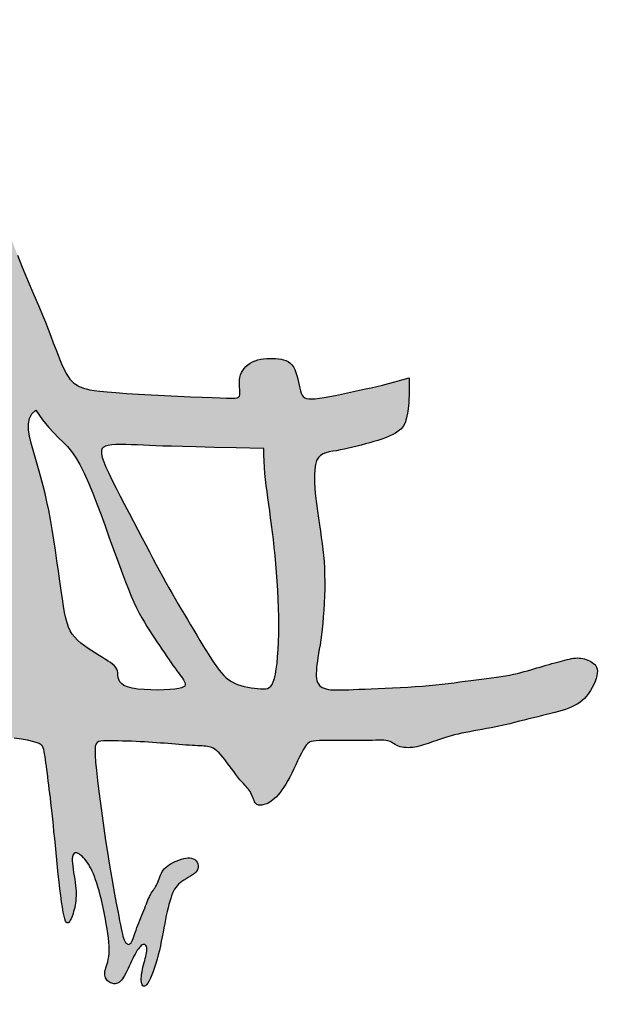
# Model space of a CAD drawing. Extents: x -424536 to -66822, y 139826 to 492209.
# Tile 39 of 69: x -143882 to -143104, y 145488 to 146814. Entities that reach past the tile are written whole.
import ezdxf

# ---------------------------------------------------------------- set-up
doc = ezdxf.new("R2010")
doc.units = 0
doc.header["$LTSCALE"] = 1000
doc.header["$MEASUREMENT"] = 0
doc.layers.add('签名', color=3, linetype='Continuous')

# ---------------------------------------------------------------- blocks, each defined once
blk = doc.blocks.new('zhy')
h = blk.add_hatch(color=256)
h.paths.add_polyline_path([(2587.945, 944.063), (2587.989, 944.38), (2588.057, 944.827), (2588.16, 945.306), (2588.299, 945.533), (2588.469, 945.587), (2588.677, 945.622), (2588.914, 945.656), (2589.181, 945.692), (2589.419, 945.723), (2589.688, 945.757), (2589.985, 945.794), (2590.326, 945.836), (2590.712, 945.881), (2591.036, 945.916), (2591.273, 945.941), (2591.524, 945.967), (2591.788, 945.993), (2592.062, 946.021), (2592.345, 946.049), (2592.634, 946.078), (2592.928, 946.107), (2593.226, 946.138), (2593.524, 946.169), (2593.818, 946.201), (2594.102, 946.234), (2594.372, 946.267), (2594.623, 946.3), (2594.848, 946.333), (2595.043, 946.366), (2595.203, 946.4), (2595.323, 946.433), (2595.407, 946.466), (2595.459, 946.498), (2595.482, 946.53), (2595.48, 946.562), (2595.459, 946.593), (2595.421, 946.624), (2595.371, 946.655), (2595.313, 946.684), (2595.248, 946.713), (2595.177, 946.74), (2595.101, 946.767), (2595.021, 946.791), (2594.937, 946.813), (2594.852, 946.833), (2594.764, 946.851), (2594.677, 946.866), (2594.587, 946.877), (2594.495, 946.886), (2594.4, 946.89), (2594.301, 946.891), (2594.196, 946.888), (2594.084, 946.88), (2593.965, 946.868), (2593.838, 946.852), (2593.706, 946.832), (2593.571, 946.81), (2593.254, 946.759), (2592.885, 946.719), (2592.621, 946.789), (2592.649, 946.966), (2592.771, 947.127), (2592.964, 947.298), (2593.2, 947.455), (2593.434, 947.57), (2593.663, 947.661), (2593.938, 947.752), (2594.269, 947.846), (2594.638, 947.937), (2595.029, 948.024), (2595.431, 948.102), (2595.82, 948.167), (2596.185, 948.213), (2596.514, 948.234), (2596.783, 948.227), (2597.001, 948.19), (2597.162, 948.144), (2597.297, 948.099), (2597.365, 948.078), (2597.428, 948.062), (2597.49, 948.054), (2597.548, 948.052), (2597.604, 948.058), (2597.657, 948.069), (2597.706, 948.087), (2597.752, 948.11), (2597.793, 948.138), (2597.83, 948.17), (2597.863, 948.207), (2597.89, 948.247), (2597.913, 948.29), (2597.93, 948.335), (2597.941, 948.382), (2597.947, 948.428), (2597.947, 948.475), (2597.94, 948.52), (2597.927, 948.564), (2597.907, 948.606), (2597.88, 948.647), (2597.844, 948.688), (2597.8, 948.729), (2597.746, 948.771), (2597.683, 948.813), (2597.61, 948.857), (2597.526, 948.902), (2597.434, 948.949), (2597.336, 948.997), (2597.234, 949.045), (2596.975, 949.168), (2596.732, 949.289), (2596.443, 949.466), (2596.326, 949.649), (2596.442, 949.762), (2596.619, 949.765), (2596.793, 949.729), (2596.92, 949.697), (2597.003, 949.675), (2597.091, 949.651), (2597.183, 949.628), (2597.277, 949.605), (2597.372, 949.584), (2597.467, 949.565), (2597.56, 949.55), (2597.649, 949.539), (2597.734, 949.533), (2597.813, 949.533), (2597.884, 949.539), (2597.946, 949.552), (2597.995, 949.572), (2598.031, 949.597), (2598.05, 949.628), (2598.051, 949.664), (2598.031, 949.705), (2597.988, 949.751), (2597.921, 949.8), (2597.831, 949.853), (2597.721, 949.908), (2597.593, 949.965), (2597.451, 950.021), (2597.296, 950.076), (2597.13, 950.13), (2596.957, 950.18), (2596.779, 950.227), (2596.597, 950.27), (2596.413, 950.31), (2596.228, 950.348), (2596.044, 950.384), (2595.861, 950.418), (2595.559, 950.475), (2595.249, 950.536), (2594.941, 950.603), (2594.666, 950.674), (2594.364, 950.766), (2594.104, 950.886), (2593.91, 951.04), (2593.78, 951.215), (2593.696, 951.355), (2593.644, 951.444), (2593.591, 951.532), (2593.537, 951.615), (2593.481, 951.69), (2593.421, 951.753), (2593.358, 951.802), (2593.29, 951.832), (2593.22, 951.846), (2593.15, 951.844), (2593.083, 951.828), (2593.019, 951.798), (2592.963, 951.757), (2592.916, 951.706), (2592.88, 951.646), (2592.858, 951.579), (2592.848, 951.505), (2592.848, 951.426), (2592.858, 951.343), (2592.876, 951.258), (2592.9, 951.171), (2592.93, 951.083), (2592.962, 950.996), (2592.998, 950.912), (2593.035, 950.83), (2593.076, 950.751), (2593.119, 950.677), (2593.166, 950.607), (2593.218, 950.542), (2593.273, 950.484), (2593.334, 950.433), (2593.4, 950.389), (2593.469, 950.351), (2593.541, 950.317), (2593.615, 950.288), (2593.688, 950.261), (2593.892, 950.187), (2594.045, 950.099), (2594.172, 950.011), (2594.226, 949.974), (2594.282, 949.939), (2594.341, 949.904), (2594.405, 949.871), (2594.474, 949.838), (2594.547, 949.807), (2594.624, 949.775), (2594.706, 949.744), (2594.791, 949.711), (2594.981, 949.638), (2595.169, 949.562), (2595.27, 949.521), (2595.372, 949.479), (2595.474, 949.438), (2595.575, 949.398), (2595.674, 949.359), (2595.771, 949.323), (2595.865, 949.29), (2596.138, 949.195), (2596.388, 949.078), (2596.31, 948.91), (2596.113, 948.813), (2595.895, 948.756), (2595.664, 948.708), (2595.398, 948.658), (2595.207, 948.621), (2594.99, 948.58), (2594.745, 948.533), (2594.471, 948.481), (2594.165, 948.425), (2593.828, 948.364), (2593.458, 948.3), (2593.054, 948.232), (2592.615, 948.162), (2592.141, 948.089), (2591.644, 948.015), (2591.139, 947.943), (2590.638, 947.875), (2590.156, 947.812), (2589.707, 947.757), (2589.304, 947.713), (2588.782, 947.663), (2588.29, 947.654), (2588.133, 947.766), (2588.103, 947.918), (2588.098, 948.188), (2588.101, 948.507), (2588.109, 948.864), (2588.123, 949.232), (2588.14, 949.579), (2588.159, 949.909), (2588.181, 950.224), (2588.204, 950.526), (2588.224, 950.769), (2588.236, 950.919), (2588.248, 951.066), (2588.259, 951.208), (2588.269, 951.345), (2588.279, 951.476), (2588.287, 951.598), (2588.294, 951.712), (2588.298, 951.816), (2588.31, 952.096), (2588.338, 952.326), (2588.426, 952.515), (2588.554, 952.663), (2588.703, 952.8), (2588.9, 952.956), (2589.095, 953.101), (2589.344, 953.285), (2589.464, 953.374), (2589.576, 953.46), (2589.676, 953.539), (2589.762, 953.612), (2589.835, 953.677), (2589.898, 953.735), (2590.083, 953.912), (2590.248, 954), (2590.401, 954.06), (2590.464, 954.085), (2590.522, 954.11), (2590.574, 954.136), (2590.618, 954.163), (2590.653, 954.193), (2590.679, 954.224), (2590.697, 954.259), (2590.707, 954.295), (2590.712, 954.334), (2590.711, 954.376), (2590.705, 954.421), (2590.696, 954.468), (2590.684, 954.519), (2590.668, 954.572), (2590.648, 954.628), (2590.622, 954.687), (2590.589, 954.748), (2590.548, 954.812), (2590.498, 954.878), (2590.439, 954.947), (2590.369, 955.018), (2590.287, 955.091), (2590.195, 955.166), (2590.092, 955.243), (2589.977, 955.321), (2589.851, 955.4), (2589.714, 955.48), (2589.566, 955.561), (2589.407, 955.642), (2589.241, 955.723), (2589.073, 955.803), (2588.792, 955.936), (2588.429, 956.117), (2588.185, 956.29), (2588.111, 956.47), (2588.093, 956.673), (2588.092, 956.931), (2588.092, 957.123), (2588.092, 957.34), (2588.091, 957.574), (2588.091, 957.818), (2588.09, 958.063), (2588.088, 958.302), (2588.086, 958.527), (2588.083, 958.731), (2588.08, 958.906), (2588.072, 959.238), (2588.079, 959.506), (2588.145, 959.674), (2588.222, 959.802), (2588.255, 959.857), (2588.286, 959.915), (2588.314, 959.977), (2588.338, 960.044), (2588.356, 960.117), (2588.368, 960.194), (2588.375, 960.276), (2588.377, 960.362), (2588.373, 960.45), (2588.365, 960.54), (2588.352, 960.631), (2588.336, 960.722), (2588.315, 960.812), (2588.291, 960.903), (2588.264, 960.994), (2588.234, 961.087), (2588.202, 961.182), (2588.167, 961.281), (2588.079, 961.531), (2587.994, 961.789), (2587.916, 962.048), (2587.841, 962.328), (2587.776, 962.616), (2587.728, 962.865), (2587.698, 963.03), (2587.635, 963.384), (2587.605, 963.552), (2587.571, 963.733), (2587.533, 963.919), (2587.493, 964.108), (2587.449, 964.299), (2587.403, 964.492), (2587.356, 964.686), (2587.308, 964.88), (2587.219, 965.234), (2587.165, 965.45), (2587.121, 965.633), (2587.078, 965.812), (2587.036, 965.986), (2586.994, 966.154), (2586.953, 966.316), (2586.91, 966.471), (2586.867, 966.618), (2586.822, 966.757), (2586.774, 966.887), (2586.723, 967.008), (2586.668, 967.123), (2586.607, 967.23), (2586.539, 967.331), (2586.463, 967.426), (2586.377, 967.517), (2586.282, 967.603), (2586.175, 967.685), (2586.06, 967.762), (2585.939, 967.833), (2585.816, 967.896), (2585.694, 967.949), (2585.574, 967.992), (2585.462, 968.023), (2585.359, 968.041), (2585.268, 968.044), (2585.188, 968.034), (2585.118, 968.012), (2585.058, 967.98), (2585.005, 967.939), (2584.96, 967.891), (2584.919, 967.837), (2584.884, 967.78), (2584.851, 967.719), (2584.823, 967.655), (2584.798, 967.59), (2584.777, 967.522), (2584.761, 967.452), (2584.749, 967.38), (2584.742, 967.306), (2584.74, 967.231), (2584.743, 967.154), (2584.752, 967.075), (2584.764, 966.994), (2584.781, 966.909), (2584.801, 966.822), (2584.824, 966.73), (2584.85, 966.634), (2584.877, 966.533), (2584.906, 966.427), (2584.936, 966.317), (2584.968, 966.202), (2585.001, 966.084), (2585.035, 965.964), (2585.07, 965.841), (2585.106, 965.717), (2585.142, 965.593), (2585.18, 965.468), (2585.27, 965.171), (2585.352, 964.865), (2585.42, 964.566), (2585.465, 964.314), (2585.493, 964.134), (2585.521, 963.945), (2585.547, 963.749), (2585.574, 963.546), (2585.6, 963.337), (2585.627, 963.123), (2585.654, 962.906), (2585.683, 962.686), (2585.735, 962.293), (2585.773, 961.993), (2585.803, 961.747), (2585.831, 961.491), (2585.857, 961.224), (2585.881, 960.944), (2585.902, 960.652), (2585.921, 960.35), (2585.938, 960.043), (2585.952, 959.737), (2585.965, 959.435), (2585.978, 959.143), (2585.989, 958.864), (2585.999, 958.605), (2586.01, 958.367), (2586.025, 958.01), (2586.037, 957.683), (2586.037, 957.328), (2585.998, 957.021), (2585.904, 956.807), (2585.74, 956.681), (2585.53, 956.64), (2585.325, 956.636), (2585.084, 956.655), (2584.816, 956.692), (2584.557, 956.733), (2584.386, 956.761), (2584.203, 956.789), (2584.006, 956.819), (2583.795, 956.847), (2583.569, 956.875), (2583.327, 956.901), (2583.067, 956.923), (2582.795, 956.943), (2582.512, 956.959), (2582.224, 956.97), (2581.934, 956.978), (2581.646, 956.98), (2581.364, 956.977), (2581.092, 956.968), (2580.832, 956.952), (2580.582, 956.932), (2580.338, 956.906), (2580.096, 956.876), (2579.851, 956.842), (2579.601, 956.806), (2579.341, 956.767), (2578.879, 956.698), (2578.477, 956.645), (2578.175, 956.61), (2577.878, 956.583), (2577.593, 956.565), (2577.186, 956.558), (2576.798, 956.615), (2576.56, 956.753), (2576.435, 956.955), (2576.384, 957.161), (2576.359, 957.303), (2576.334, 957.453), (2576.306, 957.612), (2576.273, 957.776), (2576.236, 957.945), (2576.195, 958.117), (2576.152, 958.291), (2576.107, 958.465), (2576.06, 958.639), (2576.012, 958.81), (2575.964, 958.977), (2575.915, 959.139), (2575.864, 959.296), (2575.81, 959.446), (2575.751, 959.589), (2575.689, 959.723), (2575.62, 959.849), (2575.544, 959.964), (2575.459, 960.068), (2575.351, 960.16), (2575.205, 960.239), (2575.007, 960.304), (2574.74, 960.354), (2574.391, 960.388), (2573.943, 960.406), (2573.383, 960.405), (2573.468, 960.104), (2573.544, 959.826), (2573.611, 959.568), (2573.672, 959.324), (2573.728, 959.09), (2573.781, 958.86), (2573.832, 958.63), (2573.924, 958.216), (2574.025, 957.753), (2574.123, 957.277), (2574.199, 956.845), (2574.249, 956.42), (2574.201, 956.154), (2574.055, 956.044), (2573.879, 955.987), (2573.684, 955.944), (2573.555, 955.916), (2573.422, 955.886), (2573.289, 955.853), (2573.162, 955.814), (2573.043, 955.768), (2572.938, 955.714), (2572.851, 955.65), (2572.779, 955.578), (2572.722, 955.497), (2572.678, 955.408), (2572.646, 955.311), (2572.622, 955.209), (2572.606, 955.1), (2572.597, 954.986), (2572.592, 954.868), (2572.591, 954.747), (2572.597, 954.624), (2572.609, 954.502), (2572.628, 954.382), (2572.654, 954.265), (2572.689, 954.153), (2572.733, 954.048), (2572.786, 953.951), (2572.848, 953.863), (2572.918, 953.784), (2572.996, 953.714), (2573.08, 953.655), (2573.169, 953.606), (2573.263, 953.568), (2573.361, 953.541), (2573.462, 953.525), (2573.564, 953.519), (2573.664, 953.519), (2573.762, 953.523), (2573.853, 953.529), (2574.134, 953.547), (2574.197, 953.4), (2574.205, 953.194), (2574.204, 952.999), (2574.195, 952.741), (2574.182, 952.41), (2574.165, 952.002), (2574.144, 951.531), (2574.12, 951.018), (2574.095, 950.482), (2574.067, 949.943), (2574.039, 949.421), (2574.009, 948.936), (2573.98, 948.507), (2573.951, 948.15), (2573.908, 947.722), (2573.848, 947.36), (2573.784, 947.139), (2573.681, 946.919), (2573.551, 946.748), (2573.385, 946.603), (2573.14, 946.453), (2572.879, 946.331), (2572.679, 946.246), (2572.457, 946.156), (2572.216, 946.063), (2571.96, 945.965), (2571.691, 945.862), (2571.412, 945.755), (2571.128, 945.643), (2570.838, 945.525), (2570.542, 945.401), (2570.235, 945.272), (2569.914, 945.135), (2569.574, 944.992), (2569.211, 944.84), (2568.823, 944.681), (2568.405, 944.513), (2567.955, 944.336), (2567.477, 944.153), (2566.977, 943.967), (2566.462, 943.781), (2565.936, 943.597), (2565.407, 943.42), (2564.88, 943.251), (2564.361, 943.094), (2563.856, 942.951), (2563.366, 942.822), (2562.893, 942.705), (2562.439, 942.598), (2562.006, 942.502), (2561.596, 942.413), (2561.209, 942.332), (2560.848, 942.256), (2560.514, 942.184), (2560.209, 942.114), (2559.932, 942.046), (2559.686, 941.976), (2559.471, 941.904), (2559.288, 941.827), (2559.137, 941.744), (2559.02, 941.653), (2558.937, 941.553), (2558.885, 941.445), (2558.86, 941.332), (2558.857, 941.215), (2558.874, 941.096), (2558.905, 940.977), (2558.948, 940.861), (2558.999, 940.749), (2559.054, 940.643), (2559.122, 940.546), (2559.21, 940.461), (2559.326, 940.39), (2559.479, 940.336), (2559.677, 940.301), (2559.929, 940.289), (2560.243, 940.302), (2560.624, 940.341), (2561.064, 940.403), (2561.552, 940.485), (2562.078, 940.583), (2562.629, 940.692), (2563.196, 940.809), (2563.766, 940.929), (2564.329, 941.049), (2564.877, 941.165), (2565.413, 941.278), (2565.942, 941.389), (2566.472, 941.5), (2567.006, 941.611), (2567.552, 941.725), (2568.116, 941.841), (2568.703, 941.962), (2569.317, 942.089), (2569.95, 942.219), (2570.593, 942.35), (2571.234, 942.481), (2571.865, 942.609), (2572.474, 942.732), (2573.052, 942.847), (2573.589, 942.953), (2574.078, 943.048), (2574.521, 943.131), (2574.924, 943.202), (2575.292, 943.262), (2575.633, 943.31), (2575.95, 943.348), (2576.25, 943.374), (2576.54, 943.389), (2576.822, 943.394), (2577.097, 943.388), (2577.365, 943.372), (2577.624, 943.346), (2577.872, 943.312), (2578.109, 943.268), (2578.333, 943.217), (2578.544, 943.158), (2578.832, 943.062), (2579.175, 942.908), (2579.421, 942.772), (2579.576, 942.681), (2579.728, 942.588), (2579.984, 942.428), (2580.281, 942.238), (2580.562, 942.048), (2580.877, 941.81), (2581.088, 941.565), (2581.123, 941.352), (2581.077, 941.149), (2580.957, 940.895), (2580.812, 940.648), (2580.705, 940.475), (2580.585, 940.29), (2580.457, 940.096), (2580.322, 939.894), (2580.183, 939.687), (2580.041, 939.476), (2579.787, 939.094), (2579.611, 938.837), (2579.461, 938.626), (2579.307, 938.42), (2579.146, 938.22), (2578.977, 938.026), (2578.799, 937.841), (2578.612, 937.665), (2578.42, 937.499), (2578.229, 937.342), (2578.047, 937.194), (2577.878, 937.055), (2577.729, 936.923), (2577.605, 936.8), (2577.513, 936.683), (2577.458, 936.574), (2577.436, 936.473), (2577.443, 936.379), (2577.475, 936.293), (2577.528, 936.215), (2577.596, 936.146), (2577.676, 936.085), (2577.764, 936.034), (2577.856, 935.991), (2577.951, 935.958), (2578.052, 935.933), (2578.158, 935.917), (2578.27, 935.909), (2578.39, 935.909), (2578.519, 935.917), (2578.656, 935.932), (2578.804, 935.954), (2578.958, 935.983), (2579.118, 936.017), (2579.281, 936.057), (2579.444, 936.101), (2579.604, 936.149), (2579.759, 936.201), (2579.907, 936.256), (2580.046, 936.313), (2580.176, 936.372), (2580.297, 936.434), (2580.411, 936.497), (2580.519, 936.563), (2580.622, 936.631), (2580.72, 936.701), (2580.815, 936.774), (2580.907, 936.849), (2580.997, 936.927), (2581.086, 937.009), (2581.174, 937.097), (2581.262, 937.191), (2581.35, 937.292), (2581.439, 937.401), (2581.53, 937.519), (2581.622, 937.647), (2581.717, 937.784), (2581.813, 937.928), (2581.91, 938.079), (2582.009, 938.234), (2582.107, 938.392), (2582.206, 938.553), (2582.396, 938.863), (2582.561, 939.128), (2582.749, 939.415), (2582.934, 939.669), (2583.109, 939.867), (2583.317, 940.04), (2583.55, 940.147), (2583.804, 940.197), (2584.043, 940.18), (2584.271, 940.099), (2584.483, 939.989), (2584.687, 939.846), (2584.858, 939.68), (2585.013, 939.46), (2585.083, 939.247), (2585.091, 939.085), (2585.087, 938.954), (2585.077, 938.761), (2585.071, 938.64), (2585.067, 938.501), (2585.063, 938.343), (2585.06, 938.166), (2585.053, 937.832), (2585.045, 937.516), (2585.037, 937.258), (2585.026, 936.978), (2585.013, 936.675), (2584.997, 936.348), (2584.98, 935.994), (2584.962, 935.611), (2584.943, 935.196), (2584.926, 934.746), (2584.91, 934.26), (2584.897, 933.735), (2584.886, 933.171), (2584.88, 932.58), (2584.878, 931.976), (2584.881, 931.373), (2584.89, 930.786), (2584.906, 930.229), (2584.93, 929.715), (2584.962, 929.26), (2585.003, 928.874), (2585.052, 928.553), (2585.11, 928.29), (2585.174, 928.079), (2585.246, 927.911), (2585.324, 927.781), (2585.407, 927.68), (2585.495, 927.601), (2585.588, 927.539), (2585.684, 927.491), (2585.783, 927.456), (2585.883, 927.433), (2585.983, 927.421), (2586.083, 927.418), (2586.181, 927.424), (2586.275, 927.437), (2586.367, 927.456), (2586.453, 927.481), (2586.534, 927.513), (2586.609, 927.549), (2586.676, 927.592), (2586.736, 927.64), (2586.787, 927.694), (2586.829, 927.753), (2586.86, 927.817), (2586.883, 927.889), (2586.898, 927.969), (2586.907, 928.06), (2586.912, 928.163), (2586.914, 928.279), (2586.914, 928.411), (2586.913, 928.646), (2586.916, 928.915), (2586.919, 929.123), (2586.924, 929.352), (2586.93, 929.605), (2586.938, 929.88), (2586.947, 930.181), (2586.959, 930.506), (2586.972, 930.857), (2586.987, 931.232), (2587.004, 931.626), (2587.023, 932.037), (2587.044, 932.462), (2587.068, 932.897), (2587.094, 933.34), (2587.123, 933.786), (2587.154, 934.233), (2587.187, 934.675), (2587.22, 935.106), (2587.253, 935.52), (2587.285, 935.911), (2587.314, 936.274), (2587.34, 936.602), (2587.361, 936.89), (2587.377, 937.133), (2587.389, 937.336), (2587.41, 937.696), (2587.443, 937.984), (2587.592, 938.156), (2587.788, 938.221), (2587.997, 938.233), (2588.21, 938.196), (2588.41, 938.135), (2588.636, 938.04), (2588.891, 937.915), (2589.118, 937.798), (2589.263, 937.722), (2589.411, 937.644), (2589.561, 937.567), (2589.712, 937.49), (2589.866, 937.415), (2590.022, 937.339), (2590.183, 937.263), (2590.348, 937.186), (2590.519, 937.106), (2590.697, 937.024), (2591.055, 936.859), (2591.284, 936.752), (2591.504, 936.648), (2591.74, 936.533), (2591.994, 936.406), (2592.268, 936.265), (2592.566, 936.106), (2592.89, 935.929), (2593.24, 935.732), (2593.612, 935.52), (2593.998, 935.297), (2594.392, 935.068), (2594.788, 934.838), (2595.178, 934.613), (2595.557, 934.398), (2595.917, 934.198), (2596.253, 934.017), (2596.565, 933.855), (2596.855, 933.714), (2597.122, 933.592), (2597.37, 933.491), (2597.598, 933.41), (2597.807, 933.349), (2598, 933.308), (2598.178, 933.287), (2598.341, 933.286), (2598.492, 933.303), (2598.634, 933.337), (2598.766, 933.388), (2598.893, 933.454), (2599.015, 933.535), (2599.134, 933.629), (2599.252, 933.736), (2599.37, 933.856), (2599.489, 933.99), (2599.609, 934.139), (2599.731, 934.304), (2599.856, 934.485), (2599.984, 934.683), (2600.117, 934.899), (2600.255, 935.133), (2600.395, 935.381), (2600.537, 935.64), (2600.676, 935.904), (2600.813, 936.169), (2600.943, 936.432), (2601.066, 936.687), (2601.179, 936.931), (2601.28, 937.16), (2601.371, 937.376), (2601.452, 937.583), (2601.527, 937.782), (2601.596, 937.976), (2601.66, 938.17), (2601.723, 938.365), (2601.784, 938.564), (2601.846, 938.77), (2601.909, 938.981), (2602.017, 939.346), (2602.137, 939.743), (2602.263, 940.133), (2602.359, 940.399), (2602.422, 940.569), (2602.484, 940.732), (2602.543, 940.887), (2602.598, 941.038), (2602.648, 941.186), (2602.693, 941.333), (2602.73, 941.481), (2602.761, 941.63), (2602.786, 941.784), (2602.807, 941.944), (2602.826, 942.112), (2602.86, 942.432), (2602.906, 942.8), (2602.961, 943.138), (2603.007, 943.391), (2603.059, 943.66), (2603.116, 943.942), (2603.177, 944.237), (2603.242, 944.544), (2603.309, 944.862), (2603.378, 945.189), (2603.448, 945.523), (2603.518, 945.86), (2603.588, 946.196), (2603.656, 946.525), (2603.722, 946.842), (2603.785, 947.142), (2603.845, 947.421), (2603.9, 947.673), (2603.951, 947.895), (2604.016, 948.165), (2604.081, 948.423), (2604.118, 948.57), (2604.154, 948.711), (2604.188, 948.851), (2604.223, 948.995), (2604.257, 949.148), (2604.291, 949.309), (2604.325, 949.478), (2604.36, 949.654), (2604.395, 949.837), (2604.431, 950.024), (2604.467, 950.216), (2604.537, 950.595), (2604.6, 950.93), (2604.675, 951.307), (2604.753, 951.656), (2604.829, 951.944), (2604.906, 952.179), (2604.976, 952.356), (2605.054, 952.549), (2605.096, 952.655), (2605.139, 952.769), (2605.182, 952.893), (2605.224, 953.025), (2605.264, 953.16), (2605.299, 953.295), (2605.33, 953.426), (2605.354, 953.55), (2605.369, 953.662), (2605.374, 953.76), (2605.369, 953.84), (2605.352, 953.903), (2605.326, 953.949), (2605.29, 953.979), (2605.245, 953.996), (2605.192, 953.999), (2605.131, 953.991), (2605.063, 953.972), (2604.989, 953.943), (2604.909, 953.904), (2604.826, 953.857), (2604.74, 953.802), (2604.654, 953.738), (2604.567, 953.668), (2604.482, 953.59), (2604.4, 953.505), (2604.322, 953.415), (2604.249, 953.319), (2604.182, 953.218), (2604.121, 953.112), (2604.068, 953.001), (2604.022, 952.887), (2603.986, 952.769), (2603.959, 952.648), (2603.942, 952.525), (2603.932, 952.398), (2603.928, 952.268), (2603.922, 952.019), (2603.91, 951.77), (2603.869, 951.487), (2603.787, 951.177), (2603.702, 950.918), (2603.596, 950.602), (2603.547, 950.453), (2603.505, 950.311), (2603.471, 950.177), (2603.444, 950.052), (2603.423, 949.932), (2603.405, 949.817), (2603.364, 949.547), (2603.314, 949.319), (2603.242, 949.087), (2603.153, 948.843), (2603.069, 948.629), (2603.014, 948.491), (2602.958, 948.349), (2602.901, 948.202), (2602.842, 948.045), (2602.78, 947.874), (2602.714, 947.684), (2602.644, 947.471), (2602.568, 947.229), (2602.486, 946.954), (2602.396, 946.64), (2602.298, 946.286), (2602.192, 945.898), (2602.08, 945.483), (2601.963, 945.052), (2601.842, 944.611), (2601.718, 944.171), (2601.592, 943.739), (2601.466, 943.324), (2601.34, 942.932), (2601.213, 942.56), (2601.086, 942.203), (2600.958, 941.855), (2600.828, 941.509), (2600.696, 941.162), (2600.562, 940.807), (2600.424, 940.439), (2600.283, 940.054), (2600.14, 939.657), (2599.997, 939.258), (2599.855, 938.863), (2599.717, 938.48), (2599.583, 938.116), (2599.457, 937.781), (2599.338, 937.48), (2599.23, 937.221), (2599.084, 936.896), (2598.914, 936.58), (2598.766, 936.352), (2598.62, 936.16), (2598.442, 935.949), (2598.229, 935.734), (2598, 935.542), (2597.755, 935.371), (2597.453, 935.204), (2597.215, 935.166), (2597.045, 935.24), (2596.911, 935.339), (2596.718, 935.498), (2596.692, 935.519), (2596.629, 935.57), (2596.562, 935.624), (2596.49, 935.683), (2596.412, 935.745), (2596.329, 935.812), (2596.241, 935.883), (2596.147, 935.958), (2596.047, 936.038), (2595.941, 936.123), (2595.829, 936.21), (2595.712, 936.299), (2595.589, 936.391), (2595.46, 936.483), (2595.327, 936.575), (2595.187, 936.666), (2595.043, 936.756), (2594.894, 936.845), (2594.741, 936.932), (2594.585, 937.019), (2594.426, 937.105), (2594.264, 937.19), (2594.101, 937.275), (2593.938, 937.36), (2593.773, 937.446), (2593.606, 937.533), (2593.434, 937.621), (2593.256, 937.713), (2593.068, 937.81), (2592.869, 937.911), (2592.656, 938.019), (2592.428, 938.135), (2592.183, 938.258), (2591.923, 938.387), (2591.651, 938.52), (2591.37, 938.655), (2591.082, 938.79), (2590.791, 938.922), (2590.5, 939.049), (2590.212, 939.169), (2589.929, 939.281), (2589.654, 939.384), (2589.39, 939.481), (2589.138, 939.571), (2588.756, 939.709), (2588.38, 939.859), (2588.09, 940.006), (2587.833, 940.192), (2587.676, 940.431), (2587.621, 940.666), (2587.606, 940.861), (2587.61, 941.058), (2587.624, 941.243), (2587.644, 941.452), (2587.666, 941.657), (2587.689, 941.868), (2587.707, 942.035), (2587.729, 942.234), (2587.756, 942.471), (2587.787, 942.75), (2587.822, 943.06), (2587.861, 943.39), (2587.902, 943.729)])
h.paths.add_polyline_path([(2583.124, 946.471), (2582.901, 946.424), (2582.643, 946.378), (2582.345, 946.332), (2582.004, 946.282), (2581.627, 946.228), (2581.223, 946.171), (2580.802, 946.112), (2580.373, 946.049), (2579.944, 945.984), (2579.525, 945.917), (2579.125, 945.848), (2578.751, 945.777), (2578.402, 945.705), (2578.073, 945.632), (2577.76, 945.556), (2577.461, 945.478), (2577.17, 945.397), (2576.883, 945.314), (2576.598, 945.228), (2576.311, 945.141), (2575.853, 945.011), (2575.343, 944.937), (2574.913, 945.024), (2574.695, 945.262), (2575.078, 945.527), (2575.378, 945.765), (2575.616, 945.981), (2575.812, 946.178), (2576.113, 946.49), (2576.362, 946.704), (2576.601, 946.872), (2576.897, 947.043), (2577.245, 947.217), (2577.634, 947.391), (2578.053, 947.565), (2578.492, 947.736), (2578.94, 947.904), (2579.387, 948.067), (2579.821, 948.223), (2580.234, 948.371), (2580.623, 948.511), (2580.99, 948.645), (2581.334, 948.772), (2581.655, 948.895), (2581.953, 949.013), (2582.229, 949.127), (2582.481, 949.237), (2582.711, 949.346), (2582.921, 949.452), (2583.115, 949.557), (2583.294, 949.661), (2583.462, 949.763), (2583.623, 949.865), (2583.778, 949.967), (2583.931, 950.069), (2584.084, 950.172), (2584.236, 950.274), (2584.386, 950.374), (2584.532, 950.473), (2584.674, 950.569), (2584.808, 950.662), (2584.935, 950.75), (2585.052, 950.833), (2585.159, 950.91), (2585.256, 950.98), (2585.465, 951.135), (2585.685, 951.289), (2585.843, 951.339), (2585.935, 951.225), (2585.994, 950.993), (2586.022, 950.692), (2586.034, 950.454), (2586.039, 950.193), (2586.035, 949.922), (2586.022, 949.653), (2585.985, 949.257), (2585.892, 948.887), (2585.75, 948.688), (2585.583, 948.61), (2585.309, 948.574), (2585.266, 948.566), (2585.191, 948.539), (2585.121, 948.498), (2585.056, 948.443), (2584.992, 948.374), (2584.929, 948.292), (2584.864, 948.196), (2584.795, 948.087), (2584.721, 947.963), (2584.577, 947.723), (2584.399, 947.439), (2584.188, 947.143), (2583.956, 946.88), (2583.71, 946.686), (2583.416, 946.549)], flags=16)
h.paths.add_polyline_path([(2580.959, 950.144), (2580.703, 950.007), (2580.434, 949.865), (2580.153, 949.716), (2579.856, 949.559), (2579.542, 949.393), (2579.211, 949.218), (2578.868, 949.038), (2578.523, 948.857), (2578.18, 948.679), (2577.849, 948.51), (2577.537, 948.355), (2577.251, 948.217), (2576.864, 948.041), (2576.433, 947.893), (2576.222, 947.952), (2576.13, 948.116), (2576.098, 948.335), (2576.086, 948.505), (2576.082, 948.698), (2576.084, 948.91), (2576.091, 949.138), (2576.101, 949.376), (2576.113, 949.623), (2576.125, 949.873), (2576.136, 950.129), (2576.146, 950.416), (2576.157, 950.764), (2576.169, 951.205), (2576.183, 951.769), (2576.199, 952.488), (2576.22, 953.392), (2576.245, 954.511), (2576.507, 954.51), (2576.761, 954.517), (2577.01, 954.531), (2577.256, 954.552), (2577.501, 954.578), (2577.747, 954.608), (2577.996, 954.641), (2578.25, 954.676), (2578.686, 954.736), (2579.054, 954.786), (2579.338, 954.823), (2579.633, 954.859), (2579.938, 954.895), (2580.254, 954.93), (2580.583, 954.963), (2580.923, 954.995), (2581.274, 955.024), (2581.631, 955.05), (2581.993, 955.073), (2582.356, 955.092), (2582.717, 955.106), (2583.074, 955.115), (2583.424, 955.118), (2583.763, 955.115), (2584.089, 955.105), (2584.398, 955.09), (2584.687, 955.07), (2584.952, 955.044), (2585.311, 954.998), (2585.738, 954.9), (2585.956, 954.74), (2585.993, 954.541), (2585.984, 954.321), (2585.957, 954.056), (2585.91, 953.777), (2585.837, 953.498), (2585.734, 953.25), (2585.593, 953.036), (2585.408, 952.843), (2585.175, 952.656), (2584.948, 952.499), (2584.786, 952.391), (2584.611, 952.278), (2584.425, 952.16), (2584.229, 952.039), (2584.026, 951.915), (2583.818, 951.789), (2583.608, 951.662), (2583.266, 951.458), (2582.974, 951.284), (2582.763, 951.159), (2582.551, 951.034), (2582.336, 950.909), (2582.119, 950.784), (2581.898, 950.659), (2581.673, 950.533), (2581.443, 950.405), (2581.205, 950.276)], flags=16)
for points in [[(2573.383, 960.405), (2573.943, 960.406), (2574.391, 960.388), (2574.74, 960.354), (2575.007, 960.304), (2575.205, 960.239), (2575.351, 960.16), (2575.459, 960.068), (2575.544, 959.964), (2575.62, 959.849), (2575.689, 959.723), (2575.751, 959.589), (2575.81, 959.446), (2575.864, 959.296), (2575.915, 959.139), (2575.964, 958.977), (2576.012, 958.81), (2576.06, 958.639), (2576.107, 958.465), (2576.152, 958.291), (2576.195, 958.117), (2576.236, 957.945), (2576.273, 957.776), (2576.306, 957.612), (2576.334, 957.453), (2576.359, 957.303), (2576.384, 957.161), (2576.416, 957.03), (2576.461, 956.912), (2576.526, 956.809), (2576.615, 956.721), (2576.736, 956.651), (2576.895, 956.601), (2577.094, 956.572), (2577.33, 956.56), (2577.593, 956.565), (2577.878, 956.583), (2578.175, 956.61), (2578.477, 956.645), (2578.777, 956.685), (2579.067, 956.726), (2579.341, 956.767), (2579.601, 956.806), (2579.851, 956.842), (2580.096, 956.876), (2580.338, 956.906), (2580.582, 956.932), (2580.832, 956.952), (2581.092, 956.968), (2581.364, 956.977), (2581.646, 956.98), (2581.934, 956.978), (2582.224, 956.97), (2582.512, 956.959), (2582.795, 956.943), (2583.067, 956.923), (2583.327, 956.901), (2583.569, 956.875), (2583.795, 956.847), (2584.006, 956.819), (2584.203, 956.789), (2584.386, 956.761), (2584.557, 956.733), (2584.717, 956.707), (2584.867, 956.685), (2585.008, 956.666), (2585.139, 956.651), (2585.261, 956.641), (2585.373, 956.637), (2585.477, 956.639), (2585.57, 956.648), (2585.655, 956.664), (2585.729, 956.689), (2585.794, 956.723), (2585.85, 956.765), (2585.897, 956.818), (2585.936, 956.88), (2585.968, 956.952), (2585.993, 957.035), (2586.012, 957.129), (2586.025, 957.233), (2586.033, 957.349), (2586.037, 957.478), (2586.037, 957.621), (2586.033, 957.78), (2586.027, 957.957), (2586.019, 958.152), (2586.01, 958.367), (2585.999, 958.605), (2585.989, 958.864), (2585.978, 959.143), (2585.965, 959.435), (2585.952, 959.737), (2585.938, 960.043), (2585.921, 960.35), (2585.902, 960.652), (2585.881, 960.944), (2585.857, 961.224), (2585.831, 961.491), (2585.803, 961.747), (2585.773, 961.993), (2585.743, 962.23), (2585.713, 962.461), (2585.683, 962.686), (2585.654, 962.906), (2585.627, 963.123), (2585.6, 963.337), (2585.574, 963.546), (2585.547, 963.749), (2585.521, 963.945), (2585.493, 964.134), (2585.465, 964.314), (2585.434, 964.485), (2585.401, 964.646), (2585.367, 964.798), (2585.331, 964.942), (2585.294, 965.08), (2585.256, 965.213), (2585.218, 965.342), (2585.18, 965.468), (2585.142, 965.593), (2585.106, 965.717), (2585.07, 965.841), (2585.035, 965.964), (2585.001, 966.084), (2584.968, 966.202), (2584.936, 966.317), (2584.906, 966.427), (2584.877, 966.533), (2584.85, 966.634), (2584.824, 966.73), (2584.801, 966.822), (2584.781, 966.909), (2584.764, 966.994), (2584.752, 967.075), (2584.743, 967.154), (2584.74, 967.231), (2584.742, 967.306), (2584.749, 967.38), (2584.761, 967.452), (2584.777, 967.522), (2584.798, 967.59), (2584.823, 967.655), (2584.851, 967.719), (2584.884, 967.78), (2584.919, 967.837), (2584.96, 967.891), (2585.005, 967.939), (2585.058, 967.98), (2585.118, 968.012), (2585.188, 968.034), (2585.268, 968.044), (2585.359, 968.041), (2585.462, 968.023), (2585.574, 967.992), (2585.694, 967.949), (2585.816, 967.896), (2585.939, 967.833), (2586.06, 967.762), (2586.175, 967.685), (2586.282, 967.603), (2586.377, 967.517), (2586.463, 967.426), (2586.539, 967.331), (2586.607, 967.23), (2586.668, 967.123), (2586.723, 967.008), (2586.774, 966.887), (2586.822, 966.757), (2586.867, 966.618), (2586.91, 966.471), (2586.953, 966.316), (2586.994, 966.154), (2587.036, 965.986), (2587.078, 965.812), (2587.121, 965.633), (2587.165, 965.45), (2587.212, 965.262), (2587.259, 965.072), (2587.308, 964.88), (2587.356, 964.686), (2587.403, 964.492), (2587.449, 964.299), (2587.493, 964.108), (2587.533, 963.919), (2587.571, 963.733), (2587.605, 963.552), (2587.637, 963.374), (2587.668, 963.2), (2587.698, 963.03), (2587.728, 962.865), (2587.759, 962.705), (2587.791, 962.549), (2587.825, 962.398), (2587.861, 962.253), (2587.899, 962.112), (2587.937, 961.977), (2587.977, 961.847), (2588.016, 961.723), (2588.055, 961.604), (2588.094, 961.491), (2588.131, 961.384), (2588.167, 961.281), (2588.202, 961.182), (2588.234, 961.087), (2588.264, 960.994), (2588.291, 960.903), (2588.315, 960.812), (2588.336, 960.722), (2588.352, 960.631), (2588.365, 960.54), (2588.373, 960.45), (2588.377, 960.362), (2588.375, 960.276), (2588.368, 960.194), (2588.356, 960.117), (2588.338, 960.044), (2588.314, 959.977), (2588.286, 959.915), (2588.255, 959.857), (2588.222, 959.802), (2588.189, 959.748), (2588.159, 959.694), (2588.131, 959.639), (2588.109, 959.582), (2588.093, 959.522), (2588.082, 959.455), (2588.076, 959.378), (2588.073, 959.288), (2588.074, 959.181), (2588.076, 959.055), (2588.08, 958.906), (2588.083, 958.731), (2588.086, 958.527), (2588.088, 958.302), (2588.09, 958.063), (2588.091, 957.818), (2588.091, 957.574), (2588.092, 957.34), (2588.092, 957.123), (2588.092, 956.931), (2588.092, 956.769), (2588.096, 956.636), (2588.106, 956.527), (2588.125, 956.436), (2588.157, 956.36), (2588.204, 956.292), (2588.27, 956.23), (2588.358, 956.168), (2588.469, 956.101), (2588.601, 956.031), (2588.748, 955.958), (2588.907, 955.881), (2589.073, 955.803), (2589.241, 955.723), (2589.407, 955.642), (2589.566, 955.561), (2589.714, 955.48), (2589.851, 955.4), (2589.977, 955.321), (2590.092, 955.243), (2590.195, 955.166), (2590.287, 955.091), (2590.369, 955.018), (2590.439, 954.947), (2590.498, 954.878), (2590.548, 954.812), (2590.589, 954.748), (2590.622, 954.687), (2590.648, 954.628), (2590.668, 954.572), (2590.684, 954.519), (2590.696, 954.468), (2590.705, 954.421), (2590.711, 954.376), (2590.712, 954.334), (2590.707, 954.295), (2590.697, 954.259), (2590.679, 954.224), (2590.653, 954.193), (2590.618, 954.163), (2590.574, 954.136), (2590.522, 954.11), (2590.464, 954.085), (2590.401, 954.06), (2590.337, 954.035), (2590.274, 954.009), (2590.212, 953.98), (2590.154, 953.949), (2590.101, 953.915), (2590.052, 953.877), (2590.004, 953.835), (2589.953, 953.788), (2589.898, 953.735), (2589.835, 953.677), (2589.762, 953.612), (2589.676, 953.539), (2589.576, 953.46), (2589.464, 953.374), (2589.344, 953.285), (2589.219, 953.193), (2589.095, 953.101), (2588.973, 953.011), (2588.859, 952.924), (2588.756, 952.842), (2588.667, 952.767), (2588.591, 952.697), (2588.528, 952.633), (2588.475, 952.572), (2588.433, 952.513), (2588.399, 952.456), (2588.372, 952.399), (2588.352, 952.341), (2588.336, 952.28), (2588.325, 952.217), (2588.317, 952.149), (2588.311, 952.076), (2588.306, 951.997), (2588.302, 951.91), (2588.298, 951.816), (2588.294, 951.712), (2588.287, 951.598), (2588.279, 951.476), (2588.269, 951.345), (2588.259, 951.208), (2588.248, 951.066), (2588.236, 950.919), (2588.224, 950.769), (2588.211, 950.617), (2588.199, 950.464), (2588.188, 950.31), (2588.176, 950.154), (2588.165, 949.995), (2588.155, 949.833), (2588.145, 949.667), (2588.136, 949.496), (2588.127, 949.321), (2588.119, 949.141), (2588.113, 948.958), (2588.107, 948.776), (2588.103, 948.599), (2588.1, 948.43), (2588.099, 948.271), (2588.099, 948.128), (2588.101, 948.002), (2588.107, 947.896), (2588.124, 947.812), (2588.161, 947.746), (2588.227, 947.699), (2588.331, 947.67), (2588.482, 947.658), (2588.689, 947.661), (2588.961, 947.68), (2589.304, 947.713), (2589.707, 947.757), (2590.156, 947.812), (2590.638, 947.875), (2591.139, 947.943), (2591.644, 948.015), (2592.141, 948.089), (2592.615, 948.162), (2593.054, 948.232), (2593.458, 948.3), (2593.828, 948.364), (2594.165, 948.425), (2594.471, 948.481), (2594.745, 948.533), (2594.99, 948.58), (2595.207, 948.621), (2595.398, 948.658), (2595.563, 948.689), (2595.706, 948.717), (2595.83, 948.743), (2595.935, 948.767), (2596.025, 948.79), (2596.101, 948.814), (2596.167, 948.839), (2596.223, 948.867), (2596.27, 948.897), (2596.307, 948.929), (2596.333, 948.961), (2596.349, 948.994), (2596.353, 949.027), (2596.344, 949.059), (2596.322, 949.09), (2596.287, 949.119), (2596.24, 949.147), (2596.182, 949.174), (2596.114, 949.202), (2596.038, 949.23), (2595.954, 949.259), (2595.865, 949.29), (2595.771, 949.323), (2595.674, 949.359), (2595.575, 949.398), (2595.474, 949.438), (2595.372, 949.479), (2595.27, 949.521), (2595.169, 949.562), (2595.07, 949.602), (2594.974, 949.641), (2594.881, 949.677), (2594.791, 949.711), (2594.706, 949.744), (2594.624, 949.775), (2594.547, 949.807), (2594.474, 949.838), (2594.405, 949.871), (2594.341, 949.904), (2594.282, 949.939), (2594.226, 949.974), (2594.172, 950.011), (2594.12, 950.047), (2594.067, 950.083), (2594.013, 950.117), (2593.957, 950.15), (2593.896, 950.18), (2593.83, 950.208), (2593.761, 950.235), (2593.688, 950.261), (2593.615, 950.288), (2593.541, 950.317), (2593.469, 950.351), (2593.4, 950.389), (2593.334, 950.433), (2593.273, 950.484), (2593.218, 950.542), (2593.166, 950.607), (2593.119, 950.677), (2593.076, 950.751), (2593.035, 950.83), (2592.998, 950.912), (2592.962, 950.996), (2592.93, 951.083), (2592.9, 951.171), (2592.876, 951.258), (2592.858, 951.343), (2592.848, 951.426), (2592.848, 951.505), (2592.858, 951.579), (2592.88, 951.646), (2592.916, 951.706), (2592.963, 951.757), (2593.019, 951.798), (2593.083, 951.828), (2593.15, 951.844), (2593.22, 951.846), (2593.29, 951.832), (2593.358, 951.802), (2593.421, 951.753), (2593.481, 951.69), (2593.537, 951.615), (2593.591, 951.532), (2593.644, 951.444), (2593.696, 951.355), (2593.748, 951.268), (2593.801, 951.186), (2593.855, 951.113), (2593.913, 951.047), (2593.974, 950.989), (2594.04, 950.936), (2594.113, 950.889), (2594.193, 950.845), (2594.281, 950.804), (2594.38, 950.765), (2594.489, 950.728), (2594.608, 950.691), (2594.737, 950.655), (2594.876, 950.62), (2595.022, 950.586), (2595.177, 950.552), (2595.339, 950.518), (2595.508, 950.485), (2595.682, 950.452), (2595.861, 950.418), (2596.044, 950.384), (2596.228, 950.348), (2596.413, 950.31), (2596.597, 950.27), (2596.779, 950.227), (2596.957, 950.18), (2597.13, 950.13), (2597.296, 950.076), (2597.451, 950.021), (2597.593, 949.965), (2597.721, 949.908), (2597.831, 949.853), (2597.921, 949.8), (2597.988, 949.751), (2598.031, 949.705), (2598.051, 949.664), (2598.05, 949.628), (2598.031, 949.597), (2597.995, 949.572), (2597.946, 949.552), (2597.884, 949.539), (2597.813, 949.533), (2597.734, 949.533), (2597.649, 949.539), (2597.56, 949.55), (2597.467, 949.565), (2597.372, 949.584), (2597.277, 949.605), (2597.183, 949.628), (2597.091, 949.651), (2597.003, 949.675), (2596.92, 949.697), (2596.84, 949.717), (2596.766, 949.735), (2596.696, 949.749), (2596.632, 949.759), (2596.573, 949.764), (2596.521, 949.764), (2596.475, 949.756), (2596.435, 949.743), (2596.403, 949.724), (2596.379, 949.701), (2596.364, 949.674), (2596.357, 949.643), (2596.361, 949.609), (2596.374, 949.574), (2596.398, 949.536), (2596.432, 949.498), (2596.476, 949.458), (2596.53, 949.417), (2596.593, 949.374), (2596.664, 949.33), (2596.744, 949.285), (2596.832, 949.239), (2596.927, 949.191), (2597.027, 949.143), (2597.13, 949.094), (2597.234, 949.045), (2597.336, 948.997), (2597.434, 948.949), (2597.526, 948.902), (2597.61, 948.857), (2597.683, 948.813), (2597.746, 948.771), (2597.8, 948.729), (2597.844, 948.688), (2597.88, 948.647), (2597.907, 948.606), (2597.927, 948.564), (2597.94, 948.52), (2597.947, 948.475), (2597.947, 948.428), (2597.941, 948.382), (2597.93, 948.335), (2597.913, 948.29), (2597.89, 948.247), (2597.863, 948.207), (2597.83, 948.17), (2597.793, 948.138), (2597.752, 948.11), (2597.706, 948.087), (2597.657, 948.069), (2597.604, 948.058), (2597.548, 948.052), (2597.49, 948.054), (2597.428, 948.062), (2597.365, 948.078), (2597.297, 948.099), (2597.224, 948.123), (2597.144, 948.149), (2597.055, 948.175), (2596.956, 948.198), (2596.844, 948.216), (2596.72, 948.228), (2596.58, 948.232), (2596.428, 948.229), (2596.263, 948.218), (2596.089, 948.2), (2595.906, 948.177), (2595.717, 948.15), (2595.523, 948.117), (2595.326, 948.082), (2595.128, 948.043), (2594.931, 948.002), (2594.736, 947.959), (2594.546, 947.915), (2594.363, 947.869), (2594.187, 947.823), (2594.023, 947.776), (2593.87, 947.73), (2593.731, 947.684), (2593.605, 947.638), (2593.49, 947.592), (2593.386, 947.546), (2593.29, 947.499), (2593.202, 947.451), (2593.12, 947.401), (2593.042, 947.35), (2592.969, 947.296), (2592.9, 947.241), (2592.837, 947.185), (2592.78, 947.13), (2592.731, 947.075), (2592.692, 947.022), (2592.662, 946.972), (2592.643, 946.924), (2592.636, 946.881), (2592.642, 946.842), (2592.66, 946.809), (2592.692, 946.781), (2592.738, 946.758), (2592.797, 946.743), (2592.871, 946.734), (2592.96, 946.732), (2593.064, 946.738), (2593.18, 946.751), (2593.305, 946.768), (2593.436, 946.788), (2593.571, 946.81), (2593.706, 946.832), (2593.838, 946.852), (2593.965, 946.868), (2594.084, 946.88), (2594.196, 946.888), (2594.301, 946.891), (2594.4, 946.89), (2594.495, 946.886), (2594.587, 946.877), (2594.677, 946.866), (2594.764, 946.851), (2594.852, 946.833), (2594.937, 946.813), (2595.021, 946.791), (2595.101, 946.767), (2595.177, 946.74), (2595.248, 946.713), (2595.313, 946.684), (2595.371, 946.655), (2595.421, 946.624), (2595.459, 946.593), (2595.48, 946.562), (2595.482, 946.53), (2595.459, 946.498), (2595.407, 946.466), (2595.323, 946.433), (2595.203, 946.4), (2595.043, 946.366), (2594.848, 946.333), (2594.623, 946.3), (2594.372, 946.267), (2594.102, 946.234), (2593.818, 946.201), (2593.524, 946.169), (2593.226, 946.138), (2592.928, 946.107), (2592.634, 946.078), (2592.345, 946.049), (2592.062, 946.021), (2591.788, 945.993), (2591.524, 945.967), (2591.273, 945.941), (2591.036, 945.916), (2590.814, 945.892), (2590.607, 945.869), (2590.412, 945.846), (2590.229, 945.824), (2590.055, 945.803), (2589.888, 945.782), (2589.728, 945.762), (2589.572, 945.742), (2589.419, 945.723), (2589.27, 945.704), (2589.127, 945.685), (2588.99, 945.666), (2588.861, 945.649), (2588.741, 945.631), (2588.632, 945.614), (2588.535, 945.598), (2588.451, 945.581), (2588.378, 945.558), (2588.314, 945.522), (2588.258, 945.466), (2588.209, 945.385), (2588.163, 945.271), (2588.12, 945.118), (2588.077, 944.918), (2588.033, 944.67), (2587.989, 944.38)], [(2568.405, 944.513), (2568.823, 944.681), (2569.211, 944.84), (2569.574, 944.992), (2569.914, 945.135), (2570.235, 945.272), (2570.542, 945.401), (2570.838, 945.525), (2571.128, 945.643), (2571.412, 945.755), (2571.691, 945.862), (2571.96, 945.965), (2572.216, 946.063), (2572.457, 946.156), (2572.679, 946.246), (2572.879, 946.331), (2573.055, 946.413), (2573.203, 946.492), (2573.327, 946.568), (2573.429, 946.642), (2573.513, 946.715), (2573.581, 946.787), (2573.637, 946.861), (2573.684, 946.935), (2573.725, 947.011), (2573.762, 947.092), (2573.797, 947.185), (2573.83, 947.299), (2573.862, 947.443), (2573.892, 947.627), (2573.922, 947.859), (2573.951, 948.15), (2573.98, 948.507), (2574.009, 948.936), (2574.039, 949.421), (2574.067, 949.943), (2574.095, 950.482), (2574.12, 951.018), (2574.144, 951.531), (2574.165, 952.002), (2574.182, 952.41), (2574.195, 952.741), (2574.204, 952.999), (2574.205, 953.194), (2574.2, 953.333), (2574.185, 953.428), (2574.16, 953.487), (2574.123, 953.518), (2574.074, 953.532), (2574.012, 953.536), (2573.937, 953.535), (2573.853, 953.529), (2573.762, 953.523), (2573.664, 953.519), (2573.564, 953.519), (2573.462, 953.525), (2573.361, 953.541), (2573.263, 953.568), (2573.169, 953.606), (2573.08, 953.655), (2572.996, 953.714), (2572.918, 953.784), (2572.848, 953.863), (2572.786, 953.951), (2572.733, 954.048), (2572.689, 954.153), (2572.654, 954.265), (2572.628, 954.382), (2572.609, 954.502), (2572.597, 954.624), (2572.591, 954.747), (2572.592, 954.868), (2572.597, 954.986), (2572.606, 955.1), (2572.622, 955.209), (2572.646, 955.311), (2572.678, 955.408), (2572.722, 955.497), (2572.779, 955.578), (2572.851, 955.65), (2572.938, 955.714), (2573.043, 955.768), (2573.162, 955.814), (2573.289, 955.853), (2573.422, 955.886), (2573.555, 955.916), (2573.684, 955.944), (2573.805, 955.97), (2573.913, 955.998), (2574.005, 956.028), (2574.081, 956.064), (2574.141, 956.109), (2574.186, 956.166), (2574.216, 956.24), (2574.233, 956.334), (2574.237, 956.45), (2574.228, 956.594), (2574.208, 956.766), (2574.178, 956.963), (2574.14, 957.181), (2574.095, 957.413), (2574.045, 957.656), (2573.992, 957.904), (2573.938, 958.152), (2573.884, 958.395), (2573.832, 958.63), (2573.781, 958.86), (2573.728, 959.09), (2573.672, 959.324), (2573.611, 959.568), (2573.544, 959.826), (2573.468, 960.104), (2573.383, 960.405)], [(2576.245, 954.511), (2576.22, 953.392), (2576.199, 952.488), (2576.183, 951.769), (2576.169, 951.205), (2576.157, 950.764), (2576.146, 950.416), (2576.136, 950.129), (2576.125, 949.873), (2576.113, 949.623), (2576.101, 949.376), (2576.091, 949.138), (2576.084, 948.91), (2576.082, 948.698), (2576.086, 948.505), (2576.098, 948.335), (2576.119, 948.192), (2576.152, 948.078), (2576.199, 947.995), (2576.264, 947.941), (2576.351, 947.916), (2576.465, 947.92), (2576.608, 947.953), (2576.784, 948.014), (2576.998, 948.102), (2577.251, 948.217), (2577.537, 948.355), (2577.849, 948.51), (2578.18, 948.679), (2578.523, 948.857), (2578.868, 949.038), (2579.211, 949.218), (2579.542, 949.393), (2579.856, 949.559), (2580.153, 949.716), (2580.434, 949.865), (2580.703, 950.007), (2580.959, 950.144), (2581.205, 950.276), (2581.443, 950.405), (2581.673, 950.533), (2581.898, 950.659), (2582.119, 950.784), (2582.336, 950.909), (2582.551, 951.034), (2582.763, 951.159), (2582.974, 951.284), (2583.185, 951.41), (2583.396, 951.536), (2583.608, 951.662), (2583.818, 951.789), (2584.026, 951.915), (2584.229, 952.039), (2584.425, 952.16), (2584.611, 952.278), (2584.786, 952.391), (2584.948, 952.499), (2585.095, 952.6), (2585.227, 952.698), (2585.346, 952.793), (2585.452, 952.888), (2585.545, 952.986), (2585.627, 953.088), (2585.698, 953.196), (2585.76, 953.313), (2585.812, 953.44), (2585.857, 953.574), (2585.893, 953.713), (2585.923, 953.854), (2585.946, 953.994), (2585.964, 954.129), (2585.977, 954.257), (2585.986, 954.375), (2585.99, 954.48), (2585.987, 954.573), (2585.972, 954.654), (2585.941, 954.726), (2585.889, 954.789), (2585.813, 954.845), (2585.709, 954.894), (2585.571, 954.938), (2585.397, 954.978), (2585.19, 955.013), (2584.952, 955.044), (2584.687, 955.07), (2584.398, 955.09), (2584.089, 955.105), (2583.763, 955.115), (2583.424, 955.118), (2583.074, 955.115), (2582.717, 955.106), (2582.356, 955.092), (2581.993, 955.073), (2581.631, 955.05), (2581.274, 955.024), (2580.923, 954.995), (2580.583, 954.963), (2580.254, 954.93), (2579.938, 954.895), (2579.633, 954.859), (2579.338, 954.823), (2579.054, 954.786), (2578.778, 954.749), (2578.51, 954.712), (2578.25, 954.676), (2577.996, 954.641), (2577.747, 954.608), (2577.501, 954.578), (2577.256, 954.552), (2577.01, 954.531), (2576.761, 954.517), (2576.507, 954.51), (2576.246, 954.511)], [(2574.695, 945.262), (2575.078, 945.527), (2575.378, 945.765), (2575.616, 945.981), (2575.812, 946.178), (2575.989, 946.361), (2576.165, 946.535), (2576.362, 946.704), (2576.601, 946.872), (2576.897, 947.043), (2577.245, 947.217), (2577.634, 947.391), (2578.053, 947.565), (2578.492, 947.736), (2578.94, 947.904), (2579.387, 948.067), (2579.821, 948.223), (2580.234, 948.371), (2580.623, 948.511), (2580.99, 948.645), (2581.334, 948.772), (2581.655, 948.895), (2581.953, 949.013), (2582.229, 949.127), (2582.481, 949.237), (2582.711, 949.346), (2582.921, 949.452), (2583.115, 949.557), (2583.294, 949.661), (2583.462, 949.763), (2583.623, 949.865), (2583.778, 949.967), (2583.931, 950.069), (2584.084, 950.172), (2584.236, 950.274), (2584.386, 950.374), (2584.532, 950.473), (2584.674, 950.569), (2584.808, 950.662), (2584.935, 950.75), (2585.052, 950.833), (2585.159, 950.91), (2585.256, 950.98), (2585.343, 951.045), (2585.423, 951.104), (2585.495, 951.156), (2585.562, 951.203), (2585.623, 951.243), (2585.681, 951.277), (2585.735, 951.305), (2585.786, 951.321), (2585.833, 951.32), (2585.876, 951.299), (2585.915, 951.25), (2585.949, 951.17), (2585.979, 951.054), (2586.003, 950.895), (2586.022, 950.692), (2586.034, 950.454), (2586.039, 950.193), (2586.035, 949.922), (2586.022, 949.653), (2585.998, 949.397), (2585.963, 949.168), (2585.915, 948.977), (2585.853, 948.833), (2585.781, 948.732), (2585.7, 948.665), (2585.614, 948.624), (2585.525, 948.602), (2585.435, 948.59), (2585.348, 948.581), (2585.266, 948.566), (2585.191, 948.539), (2585.121, 948.498), (2585.056, 948.443), (2584.992, 948.374), (2584.929, 948.292), (2584.864, 948.196), (2584.795, 948.087), (2584.721, 947.963), (2584.639, 947.827), (2584.551, 947.681), (2584.456, 947.53), (2584.355, 947.377), (2584.248, 947.227), (2584.136, 947.084), (2584.019, 946.951), (2583.898, 946.834), (2583.772, 946.735), (2583.637, 946.652), (2583.487, 946.582), (2583.318, 946.522), (2583.124, 946.471), (2582.901, 946.424), (2582.643, 946.378), (2582.345, 946.332), (2582.004, 946.282), (2581.627, 946.228), (2581.223, 946.171), (2580.802, 946.112), (2580.373, 946.049), (2579.944, 945.984), (2579.525, 945.917), (2579.125, 945.848), (2578.751, 945.777), (2578.402, 945.705), (2578.073, 945.632), (2577.76, 945.556), (2577.461, 945.478), (2577.17, 945.397), (2576.883, 945.314), (2576.598, 945.228), (2576.311, 945.141), (2576.027, 945.061), (2575.752, 944.997), (2575.49, 944.959), (2575.248, 944.957), (2575.031, 945), (2574.844, 945.099), (2574.695, 945.262)]]:
    blk.add_lwpolyline(points)

msp = doc.modelspace()

# ---------------------------------------------------------------- block references
at = {"layer": '签名', "xscale": 33.20318656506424, "yscale": 33.20318656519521, "zscale": 33.20318656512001, "rotation": 270}
msp.add_blockref('zhy', (-175246, 231776.3), dxfattribs=at)

doc.saveas('drawing.dxf')
